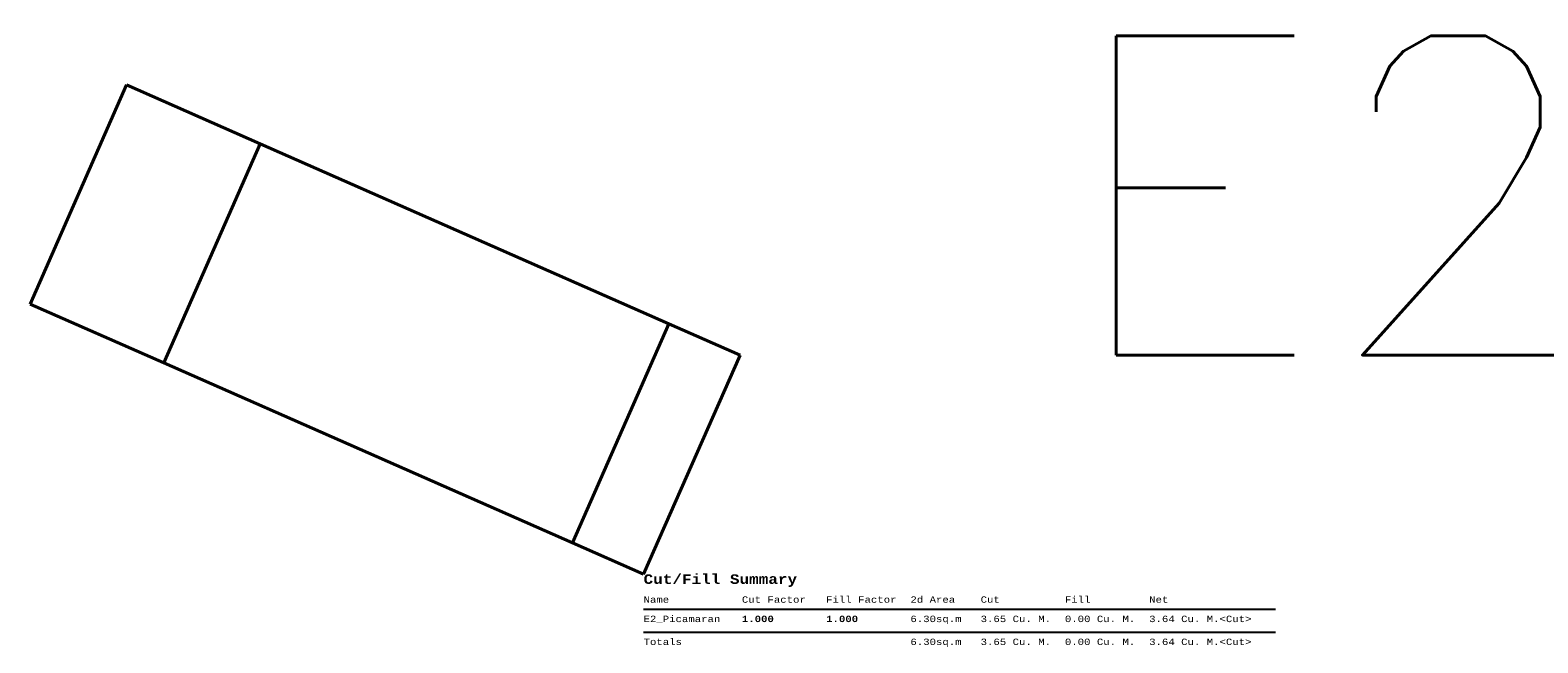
# Model space of a CAD drawing. Header units: metres. Extents: x 389266 to 389287, y 8578080 to 8578234.
# Tile 2 of 3: x 389277.18 to 389286.63, y 8578140.88 to 8578144.72. Entities that reach past the tile are written whole.
import ezdxf

# ---------------------------------------------------------------- set-up
doc = ezdxf.new("R2010")
doc.units = ezdxf.units.M
doc.layers.add('Pic_Datum_E2', color=2, linetype='Continuous', lineweight=40)
doc.styles.get("Standard").update_dxf_attribs({"font": 'simplex.shx'})

# ---------------------------------------------------------------- blocks, each defined once
blk = doc.blocks.new('*U81', base_point=(389281.02, 8578141.31, 807.8))
for p, q in [((389281.02, 8578119.38, 807.8), (389677.02, 8578119.38, 807.8)), ((389281.02, 8578105.03, 807.8), (389677.02, 8578105.03, 807.8))]:
    blk.add_line(p, q)
at = {"char_height": 2, "attachment_point": 1}
for s, insert in [('{\\fCourier New|b1|i0|c0|p49;\\H3X;Cut/Fill Summary}\\P\\P', (389281.02, 8578141.31, 807.8)), ('{\\fCourier New|b0|i0|c0|p49;\\H2X;Name}^I', (389281.02, 8578127.49, 807.8)), ('{\\fCourier New|b0|i0|c0|p49;\\H2X;Cut Factor}^I', (389342.62, 8578127.49, 807.8)), ('{\\fCourier New|b0|i0|c0|p49;\\H2X;Fill Factor}^I', (389395.42, 8578127.49, 807.8)), ('{\\fCourier New|b0|i0|c0|p49;\\H2X;2d Area}^I', (389448.22, 8578127.49, 807.8)), ('{\\fCourier New|b0|i0|c0|p49;\\H2X;Cut}^I', (389492.22, 8578127.49, 807.8)), ('{\\fCourier New|b0|i0|c0|p49;\\H2X;Fill}^I', (389545.02, 8578127.49, 807.8)), ('{\\fCourier New|b0|i0|c0|p49;\\H2X;Net}^I', (389597.82, 8578127.49, 807.8)), ('{\\fCourier New|b0|i0|c0|p49;\\H2X;E2_Picamaran}^I', (389281.02, 8578115.38, 807.8)), ('{\\fCourier New|b1|i0|c0|p49;\\H2X;1.000}^I', (389342.62, 8578115.38, 807.8)), ('{\\fCourier New|b1|i0|c0|p49;\\H2X;1.000}^I', (389395.42, 8578115.38, 807.8)), ('{\\fCourier New|b0|i0|c0|p49;\\H2X;6.30sq.m}^I', (389448.22, 8578115.38, 807.8)), ('{\\fCourier New|b0|i0|c0|p49;\\H2X;3.65 Cu. M.}^I', (389492.22, 8578115.38, 807.8)), ('{\\fCourier New|b0|i0|c0|p49;\\H2X;0.00 Cu. M.}^I', (389545.02, 8578115.38, 807.8)), ('{\\fCourier New|b0|i0|c0|p49;\\H2X;3.64 Cu. M.<Cut>}^I', (389597.82, 8578115.38, 807.8)), ('{\\fCourier New|b0|i0|c0|p49;\\H2X;Totals}^I', (389281.02, 8578101.03, 807.8)), ('{\\fCourier New|b0|i0|c0|p49;\\H2X;6.30sq.m}^I', (389448.22, 8578101.03, 807.8)), ('{\\fCourier New|b0|i0|c0|p49;\\H2X;3.65 Cu. M.}^I', (389492.22, 8578101.03, 807.8)), ('{\\fCourier New|b0|i0|c0|p49;\\H2X;0.00 Cu. M.}^I', (389545.02, 8578101.03, 807.8)), ('{\\fCourier New|b0|i0|c0|p49;\\H2X;3.64 Cu. M.<Cut>}^I', (389597.82, 8578101.03, 807.8))]:
    blk.add_mtext(s, dxfattribs=dict(at, insert=insert))

msp = doc.modelspace()

# ---------------------------------------------------------------- linework, layer by layer
at = {"layer": 'Pic_Datum_E2'}
for points in [[(389277.1799, 8578143.0055, 809.4722), (389277.7845, 8578144.3783, 809.4722)], [(389277.7845, 8578144.3783, 809.4722), (389278.6216, 8578144.0096, 809.4722), (389281.1823, 8578142.8819, 807.8), (389281.6283, 8578142.6855, 807.8)], [(389278.017, 8578142.6369, 809.4722), (389278.6216, 8578144.0096, 809.4722)], [(389277.1799, 8578143.0055, 809.4722), (389278.017, 8578142.6369, 809.4722), (389280.5777, 8578141.5092, 807.8), (389281.0237, 8578141.3128, 807.8)], [(389280.5777, 8578141.5092, 807.8), (389281.1823, 8578142.8819, 807.8)], [(389281.0237, 8578141.3128, 807.8), (389281.6283, 8578142.6855, 807.8)]]:
    msp.add_polyline3d(points, dxfattribs=at)

# ---------------------------------------------------------------- block references
at = {"xscale": 0.01, "yscale": 0.01, "zscale": 0.01}
msp.add_blockref('*U81', (389281.0237, 8578141.3128, 807.8), dxfattribs=at)

# ---------------------------------------------------------------- texts
at = {"layer": 'Pic_Datum_E2'}
msp.add_text('E2', height=2, dxfattribs=at).set_placement((389283.6424, 8578142.6855, 807.8))

doc.saveas('drawing.dxf')
